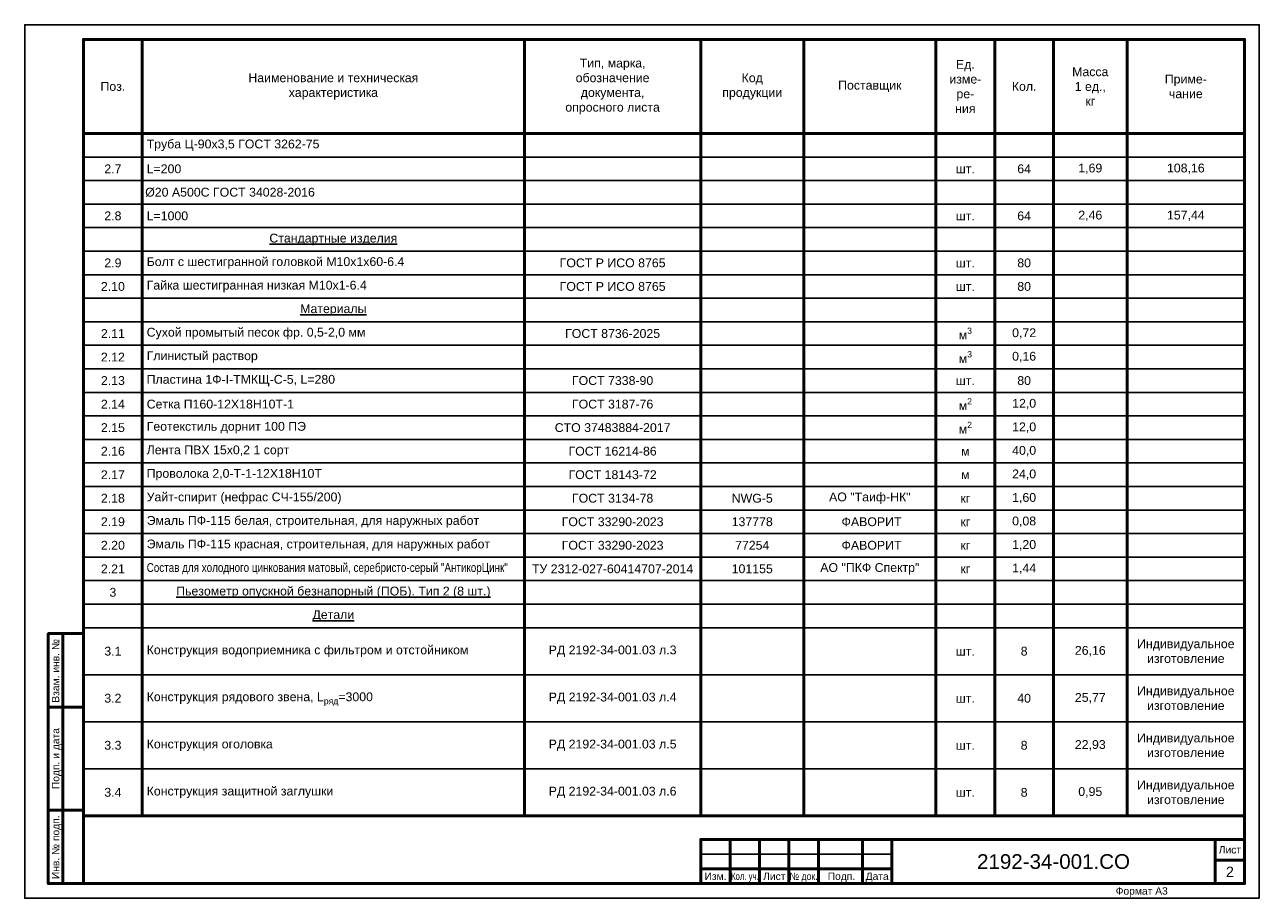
# Paper-space layout '2' of a CAD drawing. Header units: millimetres. Extents: x -420 to 0, y 0 to 297.
import ezdxf
from ezdxf.enums import TextEntityAlignment as Align

# ---------------------------------------------------------------- set-up
doc = ezdxf.new("R2010")
doc.units = ezdxf.units.MM
doc.layers.add('Рамка и штамп', color=7, linetype='Continuous', lineweight=25)
doc.layers.add('Таблицы', color=7, linetype='Continuous', lineweight=25)
doc.styles.add('КИА', font='arial.ttf')

# ---------------------------------------------------------------- blocks, each defined once
blk = doc.blocks.new('*U3')
at = {"layer": 'Рамка и штамп', "lineweight": 50}
for p, q in [((-407, 5), (-407, 90)), ((-412, 65), (-400, 65)), ((-412, 30), (-400, 30)), ((-180, 20), (-180, 5)), ((-170, 20), (-170, 5)), ((-160, 20), (-160, 5)), ((-150, 20), (-150, 5)), ((-135, 20), (-135, 5)), ((-125, 20), (-125, 5)), ((-15, 20), (-15, 5)), ((-5, 13), (-15, 13)), ((-190, 10), (-125, 10))]:
    blk.add_line(p, q, dxfattribs=at)
at = {"layer": 'Рамка и штамп', "lineweight": 25}
blk.add_line((-190, 15), (-125, 15), dxfattribs=at)
blk.add_lwpolyline([(0, 0), (-420, 0), (-420, 297), (0, 297)], close=True, dxfattribs=at)
at = {"layer": 'Рамка и штамп', "lineweight": 50}
for points in [[(-5, 5), (-400, 5), (-400, 292), (-5, 292)], [(-400, 5), (-412, 5), (-412, 90), (-400, 90)], [(-190, 5), (-5, 5), (-5, 20), (-190, 20)]]:
    blk.add_lwpolyline(points, close=True, dxfattribs=at)
at = {"layer": 'Рамка и штамп', "style": 'КИА'}
for s, p in [('Взам. инв. №', (-409.5, 66.5)), ('Инв. № подп.', (-409.5, 6.5))]:
    blk.add_text(s, height=2.5, rotation=90, dxfattribs=at).set_placement(p, align=Align.MIDDLE_LEFT)
blk.add_text('Подп. и дата', height=2.5, rotation=90, dxfattribs=at).set_placement((-409.5, 47.5), align=Align.MIDDLE_CENTER)
blk.add_text('Лист', height=2.5, dxfattribs=at).set_placement((-10, 16.5), align=Align.MIDDLE_CENTER)
for s, p in [('Изм.', (-188.74, 8.75)), ('Лист', (-168.79, 8.75)), ('Подп.', (-146.83, 8.75)), ('Дата', (-133.92, 8.75))]:
    blk.add_text(s, height=2.5, dxfattribs=at).set_placement(p, align=Align.TOP_LEFT)
for s, width, p in [('Кол. уч.', 0.75, (-179.68, 8.75)), ('№ док.', 0.85, (-159.76, 8.75))]:
    blk.add_text(s, height=2.5, dxfattribs=dict(at, width=width)).set_placement(p, align=Align.TOP_LEFT)
at = {"layer": 'Рамка и штамп', "style": 'КИА', "flags": 8}
for tag, p in [('ИНВНОМЕРВЗАМЕН6', (-403.5, 66.5)), ('ИНВНОМЕР6', (-403.5, 6.5))]:
    blk.add_attdef(tag, text='', height=2.5, rotation=90, dxfattribs=at).set_placement(p, align=Align.MIDDLE_LEFT)
at = {"layer": 'Рамка и штамп', "style": 'КИА'}
for tag, height, p in [('ОБОЗНАЧЕНИЕ6.1', 5, (-70, 12.5)), ('ЛИСТ6', 3.5, (-10, 9))]:
    blk.add_attdef(tag, text='', height=height, dxfattribs=at).set_placement(p, align=Align.MIDDLE_CENTER)
blk.add_attdef('ФОРМАТ6', text='', height=2.5, dxfattribs=at).set_placement((-40, 3.75), align=Align.TOP_CENTER)
blk = doc.blocks.new('*T15')
at = {"layer": 'Таблицы', "color": 0, "linetype": 'ByBlock', "lineweight": 50, "transparency": 16777216}
for p, q in [((0, 0), (20, 0)), ((0, 0), (0, -32)), ((20, 0), (20, -32)), ((150, 0), (150, -32)), ((210, 0), (210, -32)), ((245, 0), (245, -40)), ((290, 0), (290, -32)), ((310, 0), (310, -32)), ((330, 0), (330, -32)), ((355, 0), (355, -32)), ((395, 0), (395, -32)), ((0, -32), (395, -32)), ((20, -40), (20, -160)), ((150, -40), (150, -64)), ((355, -40), (355, -48)), ((395, -40), (395, -48)), ((210, -56), (210, -64)), ((245, -56), (245, -64)), ((290, -56), (290, -64)), ((310, -56), (310, -64)), ((330, -56), (330, -64)), ((355, -56), (355, -64)), ((395, -56), (395, -64)), ((150, -72), (150, -88)), ((310, -72), (310, -88)), ((150, -96), (150, -128)), ((310, -112), (310, -120)), ((355, -120), (355, -128)), ((20, -168), (20, -184)), ((20, -200), (20, -264))]:
    blk.add_line(p, q, dxfattribs=at)
at = {"layer": 'Таблицы', "color": 0, "linetype": 'ByBlock', "lineweight": -2, "transparency": 16777216}
for p, q in [((20, 0), (395, 0)), ((0, -40), (150, -40)), ((210, -40), (330, -40)), ((310, -48), (330, -48)), ((0, -56), (150, -56)), ((290, -64), (310, -64)), ((355, -64), (395, -64)), ((20, -80), (150, -80)), ((20, -88), (150, -88)), ((0, -96), (150, -96)), ((20, -104), (150, -104)), ((20, -112), (150, -112)), ((20, -120), (150, -120)), ((20, -128), (150, -128)), ((0, -136), (20, -136)), ((20, -160), (290, -160)), ((330, -160), (395, -160)), ((0, -176), (20, -176)), ((210, -176), (290, -176)), ((0, -192), (20, -192)), ((150, -192), (395, -192)), ((20, -216), (150, -216)), ((20, -232), (150, -232)), ((20, -248), (150, -248)), ((210, -248), (310, -248)), ((330, -248), (395, -248))]:
    blk.add_line(p, q, dxfattribs=at)
at = {"layer": 'Таблицы', "color": 0, "lineweight": 50, "transparency": 16777216}
for p, q in [((0, -32), (0, -264)), ((20, -32), (20, -40)), ((150, -32), (150, -40)), ((210, -32), (210, -56)), ((290, -32), (290, -56)), ((310, -32), (310, -56)), ((330, -32), (330, -56)), ((355, -32), (355, -40)), ((395, -32), (395, -40)), ((245, -40), (245, -56)), ((355, -48), (355, -56)), ((395, -48), (395, -56)), ((150, -64), (150, -72)), ((210, -64), (210, -264)), ((245, -64), (245, -264)), ((290, -64), (290, -264)), ((310, -64), (310, -72)), ((330, -64), (330, -264)), ((355, -64), (355, -120)), ((395, -64), (395, -264)), ((150, -88), (150, -96)), ((310, -88), (310, -112)), ((310, -120), (310, -264)), ((150, -128), (150, -264)), ((355, -128), (355, -264)), ((20, -160), (20, -168)), ((20, -184), (20, -200)), ((0, -264), (395, -264))]:
    blk.add_line(p, q, dxfattribs=at)
at = {"layer": 'Таблицы', "color": 0, "transparency": 16777216}
for p, q in [((150, -40), (210, -40)), ((330, -40), (395, -40)), ((20, -48), (290, -48)), ((150, -56), (395, -56)), ((20, -64), (290, -64)), ((310, -64), (330, -64)), ((20, -72), (395, -72)), ((150, -80), (395, -80)), ((150, -88), (395, -88)), ((150, -96), (395, -96)), ((290, -104), (330, -104)), ((150, -112), (330, -112)), ((150, -120), (330, -120)), ((290, -128), (330, -128)), ((290, -136), (395, -136)), ((290, -144), (395, -144)), ((290, -152), (310, -152)), ((330, -152), (395, -152)), ((330, -168), (395, -168)), ((20, -176), (210, -176)), ((290, -176), (310, -176)), ((330, -176), (395, -176)), ((20, -192), (150, -192)), ((20, -200), (150, -200)), ((310, -232), (330, -232))]:
    blk.add_line(p, q, dxfattribs=at)
at = {"layer": 'Таблицы', "color": 0, "lineweight": 25, "transparency": 16777216}
for p, q in [((0, -48), (20, -48)), ((290, -48), (310, -48)), ((330, -48), (395, -48)), ((0, -64), (20, -64)), ((330, -64), (355, -64)), ((0, -72), (20, -72)), ((0, -80), (20, -80)), ((0, -88), (20, -88)), ((0, -104), (20, -104)), ((150, -104), (290, -104)), ((330, -104), (395, -104)), ((0, -112), (20, -112)), ((330, -112), (395, -112)), ((0, -120), (20, -120)), ((330, -120), (395, -120)), ((0, -128), (20, -128)), ((150, -128), (290, -128)), ((330, -128), (395, -128)), ((20, -136), (290, -136)), ((0, -144), (20, -144)), ((20, -144), (290, -144)), ((0, -152), (20, -152)), ((20, -152), (290, -152)), ((310, -152), (330, -152)), ((0, -160), (20, -160)), ((290, -160), (330, -160)), ((0, -168), (310, -168)), ((310, -168), (330, -168)), ((310, -176), (330, -176)), ((0, -184), (395, -184)), ((0, -200), (20, -200)), ((150, -200), (395, -200)), ((0, -216), (20, -216)), ((150, -216), (395, -216)), ((0, -232), (20, -232)), ((150, -232), (310, -232)), ((330, -232), (395, -232)), ((0, -248), (20, -248)), ((150, -248), (210, -248)), ((310, -248), (330, -248))]:
    blk.add_line(p, q, dxfattribs=at)
at = {"layer": 'Таблицы', "color": 0, "transparency": 16777216, "char_height": 3, "style": 'КИА'}
for s, insert, width, attachment_point in [('Тип, марка,\\Pобозначение\\Pдокумента,\\Pопросного листа', (180, -16), 57, 5), ('Ед.\\Pизме-\\Pре-\\Pния', (300, -16), 17, 5), ('Наименование и техническая\\Pхарактеристика', (85, -16), 127, 5), ('Код\\Pпродукции', (227.5, -16), 32, 5), ('Масса\\P1 ед.,\\Pкг', (342.5, -16), 22, 5), ('Приме-\\Pчание', (375, -16), 37, 5), ('Поз.', (10, -16), 17, 5), ('Поставщик', (267.5, -16), 42, 5), ('Кол.', (320, -16), 17, 5), ('Труба Ц-90х3,5 ГОСТ 3262-75', (21.5, -36), 127, 4), ('2.7', (10, -44), 17, 5), ('L=200', (21.5, -44), 127, 4), ('шт.', (300, -44), 17, 5), ('64', (320, -44), 18, 5), ('1,69', (342.5, -44), 23, 5), ('108,16', (375, -44), 38, 5), ('Ø20 А500С ГОСТ 34028-2016', (21, -52), 128, 4), ('2.8', (10, -60), 17, 5), ('L=1000', (21.5, -60), 127, 4), ('64', (320, -60), 18, 5), ('2,46', (342.5, -60), 23, 5), ('157,44', (375, -60), 38, 5), ('шт.', (300, -60), 17, 5), ('{\\LСтандартные изделия}', (85, -68), 127, 5), ('2.9', (10, -76), 17, 5), ('Болт с шестигранной головкой М10х1х60-6.4', (21.5, -76), 127, 4), ('ГОСТ Р ИСО 8765', (180, -76), 57, 5), ('шт.', (300, -76), 17, 5), ('80', (320, -76), 17, 5), ('2.10', (10, -84), 17, 5), ('Гайка шестигранная низкая M10x1-6.4', (21.5, -84), 127, 4), ('ГОСТ Р ИСО 8765', (180, -84), 57, 5), ('шт.', (300, -84), 17, 5), ('80', (320, -84), 17, 5), ('{\\LМатериалы}', (85, -92), 127, 5), ('2.11', (10, -100), 17, 5), ('Сухой промытый песок фр. 0,5-2,0 мм', (21.5, -100), 127, 4), ('ГОСТ 8736-2025', (180, -100), 57, 5), ('\\A1;м{\\H0.7x;\\S3^ ;}', (300, -100), 17, 5), ('0,72', (320, -100), 17, 5), ('2.12', (10, -108), 17, 5), ('Глинистый раствор', (21.5, -108), 127, 4), ('\\A1;м{\\H0.7x;\\S3^ ;}', (300, -108), 17, 5), ('0,16', (320, -108), 17, 5), ('2.13', (10, -116), 17, 5), ('Пластина 1Ф-I-ТМКЩ-С-5, L=280', (21.5, -116), 127, 4), ('ГОСТ 7338-90', (180, -116), 57, 5), ('шт.', (300, -116), 17, 5), ('80', (320, -116), 17, 5), ('\\A1;м{\\H0.7x;\\S2^ ;}', (300, -124), 17, 5), ('2.14', (10, -124), 17, 5), ('Сетка П160-12Х18Н10Т-1', (21.5, -124), 127, 4), ('ГОСТ 3187-76', (180, -124), 57, 5), ('12,0', (320, -124), 17, 5), ('2.15', (10, -132), 17, 5), ('Геотекстиль дорнит 100 ПЭ', (21.5, -132), 127, 4), ('СТО 37483884-2017', (180, -132), 57, 5), ('\\A1;м{\\H0.7x;\\S2^ ;}', (300, -132), 17, 5), ('12,0', (320, -132), 17, 5), ('2.16', (10, -140), 17, 5), ('Лента ПВХ 15х0,2 1 сорт', (21.5, -140), 127, 4), ('ГОСТ 16214-86', (180, -140), 57, 5), ('40,0', (320, -140), 17, 5), ('\\A1;м', (300, -140), 17, 5), ('2.17', (10, -148), 17, 5), ('Проволока 2,0-Т-1-12Х18Н10Т', (21.5, -148), 127, 4), ('ГОСТ 18143-72', (180, -148), 57, 5), ('24,0', (320, -148), 17, 5), ('\\A1;м', (300, -148), 17, 5), ('2.18', (10, -156), 17, 5), ('{\\C256;Уайт-спирит (нефрас СЧ-155/200)}', (21.5, -156), 127, 4), ('{\\C256;ГОСТ 3134-78}', (180, -156), 57, 5), ('NWG-5', (227.5, -156), 32, 5), ('АО "Таиф-НК"', (267.5, -156), 42, 5), ('кг', (300, -156), 17, 5), ('1,60', (320, -156), 17, 5), ('2.19', (10, -164), 17, 5), ('Эмаль ПФ-115 белая, строительная, для наружных работ ', (21.5, -164), 127, 4), ('ГОСТ{\\C256; 33290-2023} ', (180, -164), 57, 5), ('137778', (227.5, -164), 32, 5), (' ФАВОРИТ', (267.5, -164), 42, 5), ('кг', (300, -164), 17, 5), ('0,08', (320, -164), 17, 5), ('2.20', (10, -172), 17, 5), ('Эмаль ПФ-115 красная, строительная, для наружных работ ', (21.5, -172), 127, 4), ('ГОСТ{\\C256; 33290-2023} ', (180, -172), 57, 5), ('77254', (227.5, -172), 32, 5), (' ФАВОРИТ', (267.5, -172), 42, 5), ('кг', (300, -172), 17, 5), ('1,20', (320, -172), 17, 5), ('{\\W0.8;\\C0;Состав для холодного цинкования матовый, серебристо-серый "АнтикорЦинк" }', (21.5, -180), 127, 4), ('2.21', (10, -180), 17, 5), ('{\\C0;ТУ 2312-027-60414707-2014}', (180, -180), 57, 5), ('101155', (227.5, -180), 32, 5), ('{\\C0;АО "ПКФ Спектр"}', (267.5, -180), 42, 5), ('кг', (300, -180), 17, 5), ('1,44', (320, -180), 17, 5), ('3', (10, -188), 17, 5), ('{\\LПьезометр опускной безнапорный (ПОБ). Тип 2 (8 шт.)}', (85, -188), 127, 5), ('{\\LДетали}', (85, -196), 127, 5), ('Конструкция водоприемника с фильтром и отстойником', (21.5, -208), 127, 4), ('Индивидуальное изготовление', (375, -208), 37, 5), ('3.1', (10, -208), 17, 5), ('РД 2192-34-001.03 л.3', (180, -208), 57, 5), ('шт.', (300, -208), 17, 5), ('8', (320, -208), 17, 5), ('26,16', (342.5, -208), 23, 5), ('3.2', (10, -224), 17, 5), ('\\A1;Конструкция рядового звена, L{\\H0.7x;\\S^ ряд;}=3000 ', (21.5, -224), 127, 4), ('РД 2192-34-001.03 л.4', (180, -224), 57, 5), ('40', (320, -224), 17, 5), ('25,77', (342.5, -224), 23, 5), ('Индивидуальное изготовление', (375, -224), 37, 5), ('шт.', (300, -224), 17, 5), ('3.3', (10, -240), 17, 5), ('Конструкция оголовка ', (21.5, -240), 127, 4), ('РД 2192-34-001.03 л.5', (180, -240), 57, 5), ('шт.', (300, -240), 17, 5), ('8', (320, -240), 17, 5), ('22,93', (342.5, -240), 23, 5), ('Индивидуальное изготовление', (375, -240), 37, 5), ('Индивидуальное изготовление', (375, -256), 37, 5), ('3.4', (10, -256), 17, 5), ('Конструкция защитной заглушки', (21.5, -256), 127, 4), ('РД 2192-34-001.03 л.6', (180, -256), 57, 5), ('шт.', (300, -256), 17, 5), ('8', (320, -256), 17, 5), ('0,95', (342.5, -256), 23, 5)]:
    blk.add_mtext(s, dxfattribs=dict(at, insert=insert, width=width, attachment_point=attachment_point))

psp = doc.layouts.new('2')

# ---------------------------------------------------------------- block references
psp.add_blockref('*T15', (-400, 292))
at = {"layer": 'Рамка и штамп'}
psp.add_blockref('*U3', (0, 0), dxfattribs=at).add_auto_attribs({'ОБОЗНАЧЕНИЕ6.1': '2192-34-001.СО', 'ФОРМАТ6': 'Формат А3', 'ЛИСТ6': '2'})

doc.saveas('drawing.dxf')
